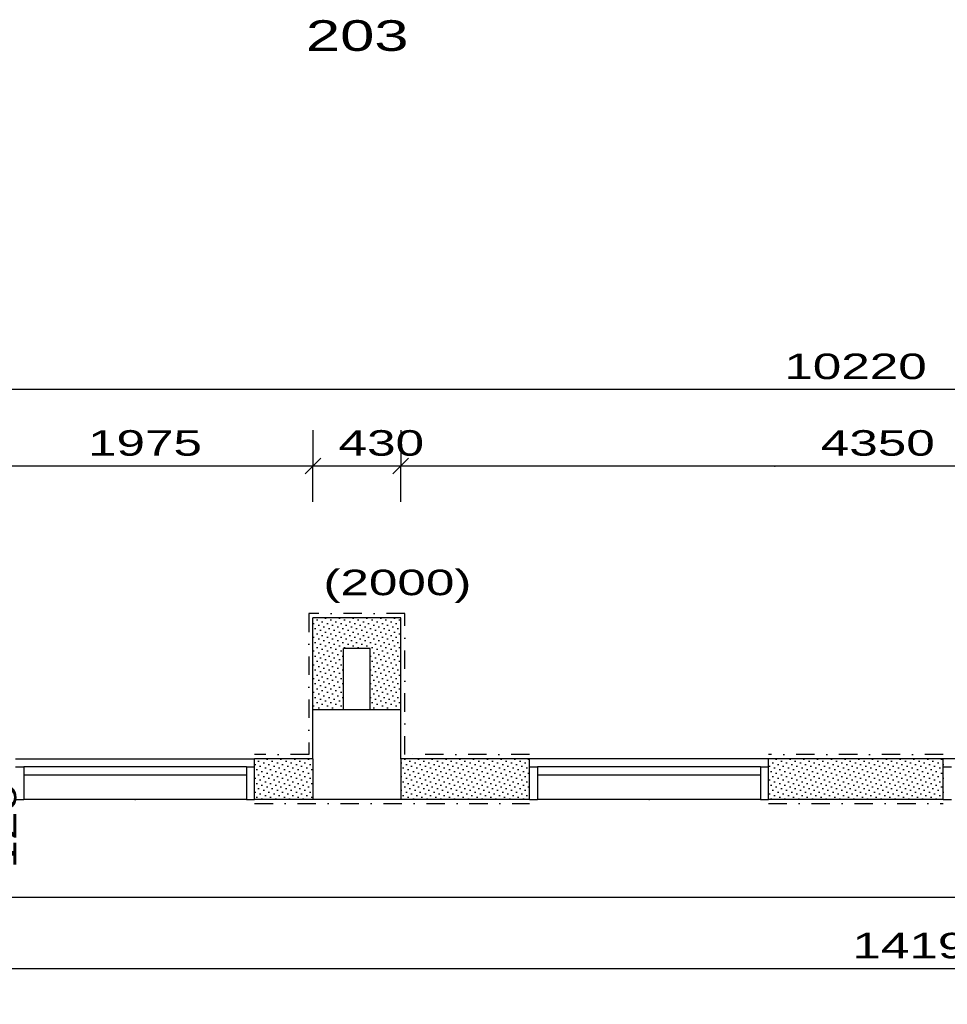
# Model space of a CAD drawing. Extents: x -196363 to 396902, y -489949 to -260582.
# Tile 144 of 256: x 163310 to 167850, y -381685 to -376866. Entities that reach past the tile are written whole.
import ezdxf

# ---------------------------------------------------------------- set-up
doc = ezdxf.new("R2010")
doc.units = 0
doc.header["$MEASUREMENT"] = 0
doc.linetypes.add('DOTDASH', pattern=[1, 0.3, -0.2, 0, -0.2, 0.3])
for name, color, linetype in [('bourani', 15, 'Continuous'), ('koty', 1, 'Continuous'), ('noszdiv', 1, 'Continuous'), ('okna', 2, 'Continuous'), ('srafbourani', 15, 'Continuous')]:
    doc.layers.add(name, color=color, linetype=linetype)
doc.styles.add('SPIRITTXTSTYLE1', font='ROMAN')
doc.styles.add('SPIRITTXTSTYLE2', font='txt')
doc.linetypes.add('CERCH2', pattern='A,0,-1,[17,dur+dsp vaclavov.shx,S=0.003401,R=0,X=-1,Y=0],0', length=1)
doc.dimstyles.new('SPIRITSTYLE174', dxfattribs={"dimtxt": 125, "dimasz": 12.7, "dimexe": 175, "dimexo": 42.016209, "dimgap": 50, "dimtad": 1, "dimdec": 3, "dimzin": 0, "dimdsep": 46, "dimlunit": 7, "dimtxsty": 'SPIRITTXTSTYLE1', "dimblk1": '_TICKMARKS174', "dimblk2": '_TICKMARKS174', "dimsah": 1, "dimcen": 0.09, "dimdle": 50, "dimclrd": 1, "dimclre": 1, "dimclrt": 1, "dimadec": 0, "dimazin": 0, "dimtfac": 1, "dimtdec": 4, "dimtofl": 0, "dimtmove": 1, "dimatfit": 0, "dimfxl": 0, "dimtolj": 1, "dimtzin": 0, "dimarcsym": 0})
doc.dimstyles.new('SPIRITSTYLE175', dxfattribs={"dimtxt": 125, "dimasz": 12.7, "dimexe": 175, "dimexo": 174.994141, "dimgap": 50, "dimtad": 1, "dimdec": 3, "dimzin": 0, "dimdsep": 46, "dimlunit": 7, "dimtxsty": 'SPIRITTXTSTYLE1', "dimblk1": '_TICKMARKS175', "dimblk2": '_TICKMARKS175', "dimsah": 1, "dimcen": 0.09, "dimdle": 50, "dimclrd": 1, "dimclre": 1, "dimclrt": 1, "dimadec": 0, "dimazin": 0, "dimtfac": 1, "dimtdec": 4, "dimtofl": 0, "dimtmove": 1, "dimatfit": 0, "dimfxl": 0, "dimtolj": 1, "dimtzin": 0, "dimarcsym": 0})
doc.dimstyles.new('SPIRITSTYLE240', dxfattribs={"dimtxt": 125, "dimasz": 12.7, "dimexe": 175, "dimexo": 972.861694, "dimgap": 50, "dimtad": 1, "dimdec": 3, "dimzin": 0, "dimdsep": 46, "dimlunit": 7, "dimtxsty": 'SPIRITTXTSTYLE1', "dimblk1": '_TICKMARKS240', "dimblk2": '_TICKMARKS240', "dimsah": 1, "dimcen": 0.09, "dimdle": 50, "dimclrd": 1, "dimclre": 1, "dimclrt": 1, "dimadec": 0, "dimazin": 0, "dimtfac": 1, "dimtdec": 4, "dimtofl": 0, "dimtmove": 1, "dimatfit": 0, "dimfxl": 0, "dimtolj": 1, "dimtzin": 0, "dimarcsym": 0})
doc.dimstyles.new('SPIRITSTYLE241', dxfattribs={"dimtxt": 125, "dimasz": 12.7, "dimexe": 175, "dimexo": 567.87561, "dimgap": 50, "dimtad": 1, "dimdec": 3, "dimzin": 0, "dimdsep": 46, "dimlunit": 7, "dimtxsty": 'SPIRITTXTSTYLE1', "dimblk1": '_TICKMARKS241', "dimblk2": '_TICKMARKS241', "dimsah": 1, "dimcen": 0.09, "dimdle": 50, "dimclrd": 1, "dimclre": 1, "dimclrt": 1, "dimadec": 0, "dimazin": 0, "dimtfac": 1, "dimtdec": 4, "dimtofl": 0, "dimtmove": 1, "dimatfit": 0, "dimfxl": 0, "dimtolj": 1, "dimtzin": 0, "dimarcsym": 0})
doc.dimstyles.new('SPIRITSTYLE243', dxfattribs={"dimtxt": 125, "dimasz": 12.7, "dimexe": 175, "dimexo": 199.823639, "dimgap": 50, "dimtad": 1, "dimdec": 3, "dimzin": 0, "dimdsep": 46, "dimlunit": 7, "dimtxsty": 'SPIRITTXTSTYLE1', "dimblk1": '_TICKMARKS243', "dimblk2": '_TICKMARKS243', "dimsah": 1, "dimcen": 0.09, "dimdle": 50, "dimclrd": 1, "dimclre": 1, "dimclrt": 1, "dimadec": 0, "dimazin": 0, "dimtfac": 1, "dimtdec": 4, "dimtofl": 0, "dimtmove": 1, "dimatfit": 0, "dimfxl": 0, "dimtolj": 1, "dimtzin": 0, "dimarcsym": 0})
doc.dimstyles.new('SPIRITSTYLE391', dxfattribs={"dimtxt": 125, "dimasz": 12.7, "dimexe": 175, "dimexo": 148.800385, "dimgap": 50, "dimtad": 1, "dimdec": 3, "dimzin": 0, "dimdsep": 46, "dimlunit": 7, "dimtxsty": 'SPIRITTXTSTYLE1', "dimblk1": '_TICKMARKS391', "dimblk2": '_TICKMARKS391', "dimsah": 1, "dimcen": 0.09, "dimdle": 50, "dimclrd": 1, "dimclre": 1, "dimclrt": 1, "dimadec": 0, "dimazin": 0, "dimtfac": 1, "dimtdec": 4, "dimtofl": 0, "dimtmove": 1, "dimatfit": 0, "dimfxl": 0, "dimtolj": 1, "dimtzin": 0, "dimarcsym": 0})
pattern_1 = [(45.000008, (858026.688, -24615.152), (-8.41899395, 25.25696945), [0, -23.8125])]

# ---------------------------------------------------------------- blocks, each defined once
blk = doc.blocks.new('_TICKMARKS174')
at = {"color": 1, "linetype": 'Continuous'}
blk.add_line((-3, -3), (3, 3), dxfattribs=at)
blk = doc.blocks.new('*D876')
at = {"color": 1, "linetype": 'Continuous', "ltscale": 300}
for p, q in [((162769.703125, -380984.90625, 1723.800049), (162769.703125, -381159.90625, 1723.800049)), ((174254.71875, -380984.90625, 1723.800049), (174254.71875, -381159.90625, 1723.800049)), ((162719.703125, -381159.90625, 1723.800049), (174304.703125, -381159.90625, 1723.800049)), ((162769.703125, -381334.875, 1723.800049), (162769.703125, -381159.90625, 1723.800049)), ((174254.71875, -381334.875, 1723.800049), (174254.71875, -381159.90625, 1723.800049))]:
    blk.add_line(p, q, dxfattribs=at)
at = {"color": 1, "linetype": 'Continuous', "ltscale": 300, "xscale": 12.69999980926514, "yscale": 12.69999980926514, "zscale": 12.69999980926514, "rotation": 180.0000050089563}
blk.add_blockref('_TICKMARKS174', (162769.703125, -381159.90625, 1723.800049), dxfattribs=at)
at = {"color": 1, "linetype": 'Continuous', "ltscale": 300, "xscale": 12.69999980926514, "yscale": 12.69999980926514, "zscale": 12.69999980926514}
blk.add_blockref('_TICKMARKS174', (174254.71875, -381159.90625, 1723.800049), dxfattribs=at)
at = {"color": 1, "linetype": 'Continuous', "ltscale": 300, "style": 'SPIRITTXTSTYLE1', "width": 1.5}
blk.add_text('11485', height=125, dxfattribs=at).set_placement((168375.296875, -381109.90625, 1723.800049))
blk = doc.blocks.new('_TICKMARKS175')
at = {"color": 1, "linetype": 'Continuous'}
blk.add_line((-3, -3), (3, 3), dxfattribs=at)
blk = doc.blocks.new('*D878')
at = {"color": 1, "linetype": 'Continuous', "ltscale": 300}
for p, q in [((160424.71875, -381334.875, 1723.800049), (160424.71875, -381509.875, 1723.800049)), ((174619.734375, -381334.875, 1723.800049), (174619.734375, -381509.875, 1723.800049)), ((160374.71875, -381509.875, 1723.800049), (174669.734375, -381509.875, 1723.800049)), ((160424.71875, -381684.875, 1723.800049), (160424.71875, -381509.875, 1723.800049)), ((174619.734375, -381684.875, 1723.800049), (174619.734375, -381509.875, 1723.800049))]:
    blk.add_line(p, q, dxfattribs=at)
at = {"color": 1, "linetype": 'Continuous', "ltscale": 300, "xscale": 12.69999980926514, "yscale": 12.69999980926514, "zscale": 12.69999980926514, "rotation": 180.0000050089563}
blk.add_blockref('_TICKMARKS175', (160424.71875, -381509.875, 1723.800049), dxfattribs=at)
at = {"color": 1, "linetype": 'Continuous', "ltscale": 300, "xscale": 12.69999980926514, "yscale": 12.69999980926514, "zscale": 12.69999980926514}
blk.add_blockref('_TICKMARKS175', (174619.734375, -381509.875, 1723.800049), dxfattribs=at)
at = {"color": 1, "linetype": 'Continuous', "ltscale": 300, "style": 'SPIRITTXTSTYLE1', "width": 1.5}
blk.add_text('14195', height=125, dxfattribs=at).set_placement((167385.3125, -381459.90625, 1723.800049))
blk = doc.blocks.new('_TICKMARKS391')
at = {"color": 1, "linetype": 'Continuous'}
blk.add_line((-3, -3), (3, 3), dxfattribs=at)
blk = doc.blocks.new('*D987')
at = {"color": 1, "linetype": 'Continuous', "ltscale": 300}
for p, q in [((163093.5, -380852.875, 1723.800049), (163093.5, -380632.875, 1723.800049)), ((162918.5, -380682.875, 1723.800049), (163093.5, -380682.875, 1723.800049)), ((163268.5, -380682.875, 1723.800049), (163093.5, -380682.875, 1723.800049)), ((162918.5, -380802.875, 1723.800049), (163093.5, -380802.875, 1723.800049)), ((163268.5, -380802.875, 1723.800049), (163093.5, -380802.875, 1723.800049))]:
    blk.add_line(p, q, dxfattribs=at)
at = {"color": 1, "linetype": 'Continuous', "ltscale": 300, "xscale": 12.69999980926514, "yscale": 12.69999980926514, "zscale": 12.69999980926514}
for p, rotation in [((163093.5, -380682.875, 1723.800049), 90.00000250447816), ((163093.5, -380802.875, 1723.800049), 270.0000006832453)]:
    blk.add_blockref('_TICKMARKS391', p, dxfattribs=dict(at, rotation=rotation))
at = {"color": 1, "linetype": 'Continuous', "ltscale": 300, "style": 'SPIRITTXTSTYLE1', "width": 1.5}
blk.add_text('120', height=125, rotation=90.000002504, dxfattribs=at).set_placement((163292.734375, -381020.59375, 1723.800049))
blk = doc.blocks.new('_TICKMARKS240')
at = {"color": 1, "linetype": 'Continuous'}
blk.add_line((-3, -3), (3, 3), dxfattribs=at)
blk = doc.blocks.new('*D1003')
at = {"color": 1, "linetype": 'Continuous', "ltscale": 300}
for p, q in [((162769.703125, -378875, 1723.800049), (162769.703125, -379050, 1723.800049)), ((164744.703125, -378875, 1723.800049), (164744.703125, -379050, 1723.800049)), ((162719.703125, -379050, 1723.800049), (164794.6875, -379050, 1723.800049)), ((162769.703125, -379225, 1723.800049), (162769.703125, -379050, 1723.800049)), ((164744.703125, -379225, 1723.800049), (164744.703125, -379050, 1723.800049))]:
    blk.add_line(p, q, dxfattribs=at)
at = {"color": 1, "linetype": 'Continuous', "ltscale": 300, "xscale": 12.69999980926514, "yscale": 12.69999980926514, "zscale": 12.69999980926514, "rotation": 180.0000050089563}
blk.add_blockref('_TICKMARKS240', (162769.703125, -379050, 1723.800049), dxfattribs=at)
at = {"color": 1, "linetype": 'Continuous', "ltscale": 300, "xscale": 12.69999980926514, "yscale": 12.69999980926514, "zscale": 12.69999980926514}
blk.add_blockref('_TICKMARKS240', (164744.703125, -379050, 1723.800049), dxfattribs=at)
at = {"color": 1, "linetype": 'Continuous', "ltscale": 300, "style": 'SPIRITTXTSTYLE1', "width": 1.5}
blk.add_text('1975', height=125, dxfattribs=at).set_placement((163644.109375, -379000.03125, 1723.800049))
blk = doc.blocks.new('_TICKMARKS241')
at = {"color": 1, "linetype": 'Continuous'}
blk.add_line((-3, -3), (3, 3), dxfattribs=at)
blk = doc.blocks.new('*D1004')
at = {"color": 1, "linetype": 'Continuous', "ltscale": 300}
for p, q in [((164744.703125, -378875, 1723.800049), (164744.703125, -379050, 1723.800049)), ((165174.71875, -378875, 1723.800049), (165174.71875, -379050, 1723.800049)), ((164694.703125, -379050, 1723.800049), (165224.703125, -379050, 1723.800049)), ((164744.703125, -379225, 1723.800049), (164744.703125, -379050, 1723.800049)), ((165174.71875, -379225, 1723.800049), (165174.71875, -379050, 1723.800049))]:
    blk.add_line(p, q, dxfattribs=at)
at = {"color": 1, "linetype": 'Continuous', "ltscale": 300, "xscale": 12.69999980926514, "yscale": 12.69999980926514, "zscale": 12.69999980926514, "rotation": 180.0000050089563}
blk.add_blockref('_TICKMARKS241', (164744.703125, -379050, 1723.800049), dxfattribs=at)
at = {"color": 1, "linetype": 'Continuous', "ltscale": 300, "xscale": 12.69999980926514, "yscale": 12.69999980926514, "zscale": 12.69999980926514}
blk.add_blockref('_TICKMARKS241', (165174.71875, -379050, 1723.800049), dxfattribs=at)
at = {"color": 1, "linetype": 'Continuous', "ltscale": 300, "style": 'SPIRITTXTSTYLE1', "width": 1.5}
blk.add_text('430', height=125, dxfattribs=at).set_placement((164870.421875, -379000.03125, 1723.800049))
blk = doc.blocks.new('*D1005')
at = {"color": 1, "linetype": 'Continuous', "ltscale": 300}
for p, q in [((165174.71875, -378875, 1723.800049), (165174.71875, -379050, 1723.800049)), ((169524.703125, -378875, 1723.800049), (169524.703125, -379050, 1723.800049)), ((165124.71875, -379050, 1723.800049), (169574.703125, -379050, 1723.800049)), ((165174.71875, -379225, 1723.800049), (165174.71875, -379050, 1723.800049)), ((169524.703125, -379225, 1723.800049), (169524.703125, -379050, 1723.800049))]:
    blk.add_line(p, q, dxfattribs=at)
at = {"color": 1, "linetype": 'Continuous', "ltscale": 300, "xscale": 12.69999980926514, "yscale": 12.69999980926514, "zscale": 12.69999980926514, "rotation": 180.0000050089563}
blk.add_blockref('_TICKMARKS241', (165174.71875, -379050, 1723.800049), dxfattribs=at)
at = {"color": 1, "linetype": 'Continuous', "ltscale": 300, "xscale": 12.69999980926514, "yscale": 12.69999980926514, "zscale": 12.69999980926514}
blk.add_blockref('_TICKMARKS241', (169524.703125, -379050, 1723.800049), dxfattribs=at)
at = {"color": 1, "linetype": 'Continuous', "ltscale": 300, "style": 'SPIRITTXTSTYLE1', "width": 1.5}
blk.add_text('4350', height=125, dxfattribs=at).set_placement((167230.65625, -379000.03125, 1723.800049))
blk = doc.blocks.new('_TICKMARKS243')
at = {"color": 1, "linetype": 'Continuous'}
blk.add_line((-3, -3), (3, 3), dxfattribs=at)
blk = doc.blocks.new('*D1008')
at = {"color": 1, "linetype": 'Continuous', "ltscale": 300}
for p, q in [((162084.75, -378500.1875, 1723.80005), (162084.75, -378675.1875, 1723.80005)), ((172304.71875, -378500.1875, 1723.80005), (172304.71875, -378675.1875, 1723.80005)), ((172354.71875, -378675.1875, 1723.80005), (162034.75, -378675.1875, 1723.80005)), ((162084.75, -378850.1875, 1723.80005), (162084.75, -378675.1875, 1723.80005)), ((172304.71875, -378850.1875, 1723.80005), (172304.71875, -378675.1875, 1723.80005))]:
    blk.add_line(p, q, dxfattribs=at)
at = {"color": 1, "linetype": 'Continuous', "ltscale": 300, "xscale": 12.69999980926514, "yscale": 12.69999980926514, "zscale": 12.69999980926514}
for p, rotation in [((162084.75, -378675.1875, 1723.80005), 180.0000050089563), ((172304.71875, -378675.1875, 1723.80005), 360.0000100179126)]:
    blk.add_blockref('_TICKMARKS243', p, dxfattribs=dict(at, rotation=rotation))
at = {"color": 1, "linetype": 'Continuous', "ltscale": 300, "style": 'SPIRITTXTSTYLE1', "width": 1.5}
blk.add_text('10220', height=125, rotation=360.00001002, dxfattribs=at).set_placement((167051.875, -378625.1875, 1723.80005))

msp = doc.modelspace()

# ---------------------------------------------------------------- hatches: boundary and pattern name
at = {"layer": 'srafbourani', "linetype": 'Continuous', "ltscale": 300}
h = msp.add_hatch(dxfattribs=at)
h.set_pattern_fill('Nasyp-1', color=15, scale=23.8125, angle=45.00000808, style=0, pattern_type=2)
h.set_pattern_definition(pattern_1)
h.paths.add_polyline_path([(165174.71875, -379792.875), (164744.70312, -379792.875), (164744.70312, -380242.875), (164894.71875, -380242.875), (164894.71875, -379942.875), (165024.75, -379942.875), (165024.75, -380242.875), (165174.71875, -380242.875)], flags=0)
h = msp.add_hatch(dxfattribs=at)
h.set_pattern_fill('Nasyp-1', color=15, scale=23.8125, angle=45.00000808, style=0, pattern_type=2)
h.set_pattern_definition(pattern_1)
h.paths.add_polyline_path([(164744.70312, -380682.875), (164744.70312, -380482.875), (164459.73438, -380482.875), (164459.73438, -380682.875)], flags=0)
h = msp.add_hatch(dxfattribs=at)
h.set_pattern_fill('Nasyp-1', color=15, scale=23.8125, angle=45.00000808, style=0, pattern_type=2)
h.set_pattern_definition(pattern_1)
h.paths.add_polyline_path([(165804.70312, -380682.875), (165804.70312, -380482.875), (165174.71875, -380482.875), (165174.71875, -380682.875)], flags=0)
h = msp.add_hatch(dxfattribs=at)
h.set_pattern_fill('Nasyp-1', color=15, scale=23.8125, angle=45.00000808, style=0, pattern_type=2)
h.set_pattern_definition(pattern_1)
h.paths.add_polyline_path([(166974.73438, -380482.875), (166974.73438, -380682.875), (167829.70312, -380682.875), (167829.70312, -380482.875)], flags=0)

# ---------------------------------------------------------------- linework, layer by layer
at = {"layer": 'bourani', "color": 15, "linetype": 'DOTDASH', "ltscale": 300}
for p, q in [((165194.75, -379772.875, 4347.59961), (164724.70312, -379772.875, 4347.59961)), ((164724.70312, -379772.875, 4347.59961), (164724.70312, -380462.875, 4347.59961)), ((165194.75, -380462.875, 4347.59961), (165194.75, -379772.875, 4347.59961)), ((164724.70312, -380462.875, 4347.59961), (164459.73438, -380462.875, 4347.59961)), ((165804.70312, -380462.875, 4347.59961), (165194.75, -380462.875, 4347.59961)), ((167829.70312, -380462.875, 4347.59961), (166974.73438, -380462.875, 4347.59961)), ((164459.73438, -380702.875, 4347.59961), (165804.70312, -380702.875, 4347.59961)), ((166974.73438, -380702.875, 4347.59961), (167829.70312, -380702.875, 4347.59961))]:
    msp.add_line(p, q, dxfattribs=at)
at = {"layer": 'bourani', "color": 15, "linetype": 'Continuous', "ltscale": 300}
for p, q in [((164744.70312, -380242.875, 2623.80005), (164744.70312, -379792.875, 2623.80005)), ((165174.71875, -379792.875, 2623.80005), (164744.70312, -379792.875, 2623.80005)), ((165174.71875, -380242.875, 2623.80005), (165174.71875, -379792.875, 2623.80005)), ((164894.71875, -380242.875, 2623.80005), (164894.71875, -379942.875, 2623.80005)), ((165024.75, -379942.875, 2623.80005), (164894.71875, -379942.875, 2623.80005)), ((165024.75, -380242.875, 2623.80005), (165024.75, -379942.875, 2623.80005)), ((163289.70312, -380482.875, 2623.80005), (164459.73438, -380482.875, 2623.80005)), ((164459.73438, -380682.875, 2623.80005), (164459.73438, -380482.875, 2623.80005)), ((164744.70312, -380482.875, 2623.80005), (164459.73438, -380482.875, 2623.80005)), ((165804.70312, -380482.875, 2623.80005), (165174.71875, -380482.875, 2623.80005)), ((165804.70312, -380682.875, 2623.80005), (165804.70312, -380482.875, 2623.80005)), ((166974.73438, -380482.875, 2623.80005), (165804.70312, -380482.875, 2623.80005)), ((166974.73438, -380682.875, 2623.80005), (166974.73438, -380482.875, 2623.80005)), ((167829.70312, -380482.875, 2623.80005), (166974.73438, -380482.875, 2623.80005)), ((167829.70312, -380682.875, 2623.80005), (167829.70312, -380482.875, 2623.80005)), ((168999.75, -380482.875, 2623.80005), (167829.70312, -380482.875, 2623.80005)), ((164419.70312, -380522.875, 3523.80005), (163329.73438, -380522.875, 3523.80005)), ((164419.70312, -380522.875, 3447.6001), (163329.73438, -380522.875, 3447.6001)), ((165804.70312, -380522.875, 2623.80005), (165844.73438, -380522.875, 2623.80005)), ((166934.70312, -380522.875, 3523.80005), (165844.73438, -380522.875, 3523.80005)), ((166934.70312, -380522.875, 3447.6001), (165844.73438, -380522.875, 3447.6001)), ((165844.73438, -380522.875, 2623.80005), (165844.73438, -380682.875, 2623.80005)), ((166934.70312, -380522.875, 2623.80005), (166974.73438, -380522.875, 2623.80005)), ((166934.70312, -380522.875, 2623.80005), (166934.70312, -380682.875, 2623.80005)), ((167829.70312, -380522.875, 2623.80005), (167869.73438, -380522.875, 2623.80005)), ((164419.70312, -380562.875, 3523.80005), (163329.73438, -380562.875, 3523.80005)), ((166934.70312, -380562.875, 3523.80005), (165844.73438, -380562.875, 3523.80005)), ((164419.70312, -380682.875, 3447.6001), (163329.73438, -380682.875, 3447.6001)), ((164744.70312, -380682.875, 2623.80005), (164459.73438, -380682.875, 2623.80005)), ((165804.70312, -380682.875, 2623.80005), (165174.71875, -380682.875, 2623.80005)), ((165804.70312, -380682.875, 2623.80005), (165844.73438, -380682.875, 2623.80005)), ((166934.70312, -380682.875, 3447.6001), (165844.73438, -380682.875, 3447.6001)), ((166934.70312, -380682.875, 2623.80005), (166974.73438, -380682.875, 2623.80005)), ((167829.70312, -380682.875, 2623.80005), (166974.73438, -380682.875, 2623.80005)), ((167829.70312, -380682.875, 2623.80005), (167869.73438, -380682.875, 2623.80005))]:
    msp.add_line(p, q, dxfattribs=at)
for p in [(167006.29688, -379051.375, 4347.59961), (163874.70312, -380682.875, 2623.80005), (166389.75, -380682.875, 2623.80005)]:
    msp.add_point(p, dxfattribs=at)
at = {"layer": 'noszdiv', "color": 1, "linetype": 'Continuous', "ltscale": 300}
for p, q in [((164744.70312, -380482.875, 2623.80005), (164744.70312, -380242.875, 2623.80005)), ((164744.70312, -380242.875, 2623.80005), (165174.71875, -380242.875, 2623.80005)), ((165174.71875, -380482.875, 2623.80005), (165174.71875, -380242.875, 2623.80005)), ((164744.70312, -380482.875, 2623.80005), (164744.70312, -380682.875, 2623.80005)), ((165174.71875, -380482.875, 2623.80005), (165174.71875, -380682.875, 2623.80005)), ((165174.71875, -380682.875, 2623.80005), (164744.70312, -380682.875, 2623.80005))]:
    msp.add_line(p, q, dxfattribs=at)
at = {"layer": 'okna', "color": 7, "linetype": 'Continuous', "ltscale": 300}
for p, q in [((163289.70312, -380522.875, 2623.80005), (163329.73438, -380522.875, 2623.80005)), ((163329.73438, -380522.875, 2623.80005), (163329.73438, -380682.875, 2623.80005)), ((164419.70312, -380522.875, 2623.80005), (164459.73438, -380522.875, 2623.80005)), ((164419.70312, -380522.875, 2623.80005), (164419.70312, -380682.875, 2623.80005)), ((163289.70312, -380682.875, 2623.80005), (163329.73438, -380682.875, 2623.80005)), ((164419.70312, -380682.875, 2623.80005), (164459.73438, -380682.875, 2623.80005))]:
    msp.add_line(p, q, dxfattribs=at)

# ---------------------------------------------------------------- texts
at = {"layer": 'bourani', "color": 15, "linetype": 'CERCH2', "ltscale": 300, "style": 'SPIRITTXTSTYLE2', "width": 1.5}
msp.add_text('203', height=150, dxfattribs=at).set_placement((164710.8125, -377018.8125, 1723.80005))
at = {"layer": 'bourani', "color": 15, "linetype": 'DOTDASH', "ltscale": 300, "style": 'SPIRITTXTSTYLE1', "width": 1.5}
msp.add_text('(2000)', height=125, dxfattribs=at).set_placement((164795.9375, -379682.8125, 2623.80005))

# ---------------------------------------------------------------- dimensions: what is measured, and where the dimension line sits
at = {"layer": 'koty', "color": 1, "linetype": 'Continuous', "ltscale": 300}
for base, p1, p2, dimstyle, picture, middle in [((172304.71875, -378675.1875, 1723.80005), (172304.71875, -379050, 1723.80005), (162084.75, -379050, 1723.80005), 'SPIRITSTYLE243', '*D1008', (167194.73438, -378675.1875, 1723.80005)), ((162769.70312, -379050, 1723.80005), (162769.70312, -380197.875, 1723.80005), (164744.70312, -380197.875, 1723.80005), 'SPIRITSTYLE240', '*D1003', (163757.20312, -379050, 1723.80005)), ((164744.70312, -379050, 1723.80005), (164744.70312, -379792.875, 1723.80005), (165174.71875, -379792.875, 1723.80005), 'SPIRITSTYLE241', '*D1004', (164959.70312, -379050, 1723.80005)), ((165174.71875, -379050, 1723.80005), (165174.71875, -379792.875, 1723.80005), (169524.70312, -379812.875, 1723.80005), 'SPIRITSTYLE241', '*D1005', (167349.71875, -379050, 1723.80005)), ((162769.70312, -381159.90625, 1723.80005), (162769.70312, -380802.875, 1723.80005), (174254.71875, -380942.875, 1723.80005), 'SPIRITSTYLE174', '*D876', (168512.20312, -381159.90625, 1723.80005)), ((160424.71875, -381509.875, 1723.80005), (160424.71875, -381159.90625, 1723.80005), (174619.73438, -381159.90625, 1723.80005), 'SPIRITSTYLE175', '*D878', (167522.23438, -381509.875, 1723.80005))]:
    dim = msp.add_linear_dim(base=base, p1=p1, p2=p2, dimstyle=dimstyle, dxfattribs=at)
    dim.commit()
    dim.dimension.update_dxf_attribs({"geometry": picture, "text_midpoint": middle})
dim = msp.add_linear_dim(base=(163093.5, -380802.875, 1723.80005), p1=(162769.70312, -380802.875, 1723.80005), p2=(162769.70312, -380682.875, 1723.80005), angle=90.0000025, dimstyle='SPIRITSTYLE391', dxfattribs=at)
dim.commit()
dim.dimension.update_dxf_attribs({"geometry": '*D987', "text_midpoint": (163155.82812, -381020.59375), "dimtype": 160})

doc.saveas('drawing.dxf')
